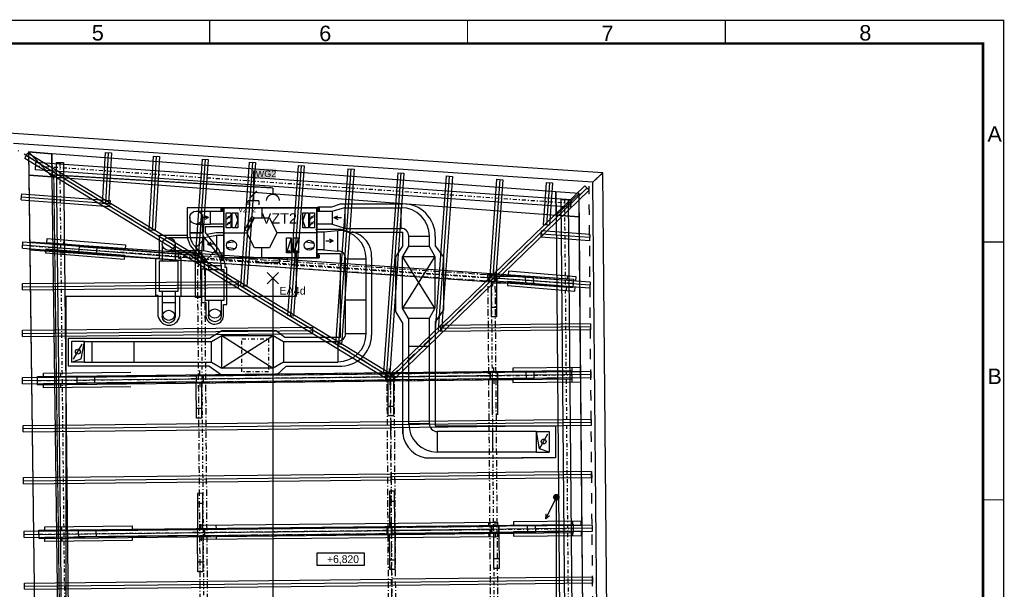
# Model space of a CAD drawing. Extents: x -12025 to 39812, y -28775 to 12.
# Tile 11 of 11: x 20714 to 39812, y -11036 to 12. Entities that reach past the tile are written whole.
import ezdxf
from ezdxf.enums import TextEntityAlignment as Align

# ---------------------------------------------------------------- set-up
doc = ezdxf.new("R2010")
doc.units = 0
doc.header["$MEASUREMENT"] = 0
for name, pattern in [('Telekomunikacni vodic', [9.25, 3, -0.75, 3, -0.75, 0.125, -0.75, 0.125, -0.75]), ('Čerchovaná', [450, 200, -117.5, 15, -117.5]), ('Čerchovaná M', [225, 125, -42.5, 15, -42.5]), ('Čerchovaná S', [175, 75, -42.5, 15, -42.5]), ('Čárkovaná M', [400, 200, -200])]:
    doc.linetypes.add(name, pattern=pattern)
for name, color, linetype in [('0 (Pozadí)', 254, 'Continuous'), ('OÚ Dukovany internet + tv + data', 192, 'Continuous'), ('OÚ Dukovany půdorys podklad půda', 7, 'Continuous'), ('OÚ Dukovany světla', 132, 'Continuous'), ('OÚ Dukovany zásuvky', 92, 'Continuous'), ('Ramecek', 7, 'Continuous'), ('Zakladni', 7, 'Continuous')]:
    doc.layers.add(name, color=color, linetype=linetype)
doc.styles.add('Agency FB', font='txt')
doc.styles.add('Arial', font='txt')
doc.styles.add('Arial_B', font='txt')

# ---------------------------------------------------------------- blocks, each defined once
blk = doc.blocks.new('Zásuvka (1)')
at = {"color": 0, "linetype": 'Continuous', "const_width": 25}
blk.add_lwpolyline([(0, 250), (0, 125)], dxfattribs=at)
for points in [[(-125, 0, -0.414214), (0, 125)], [(0, 125, -0.414214), (125, 0)]]:
    blk.add_lwpolyline(points, format="xyb", dxfattribs=at)
at = {"color": 0, "linetype": 'Continuous', "style": 'Arial'}
blk.add_text('VZT2', height=200, dxfattribs=at).set_placement((125, -442), align=Align.CENTER)
blk = doc.blocks.new('P_zarovkove_svitidlo (2)')
at = {"color": 0, "linetype": 'Continuous', "const_width": 25}
for points in [[(111, -111), (-111, 111)], [(-111, -111), (111, 111)]]:
    blk.add_lwpolyline(points, dxfattribs=at)
at = {"color": 0, "linetype": 'Continuous', "style": 'Arial'}
blk.add_text('EA4d', height=150, dxfattribs=at).set_placement((125, -320))
blk = doc.blocks.new('Stoupací vedení směrem nahoru (2)')
at = {"color": 0, "linetype": 'Continuous', "const_width": 25}
for points in [[(-211, -422), (0, 0)], [(-211, -422), (-198, -317)], [(-211, -422), (-132, -356)]]:
    blk.add_lwpolyline(points, dxfattribs=at)
at = {"color": 0, "linetype": 'Continuous'}
for points, const_width in [([(0, 53, 0.414214), (-53, 0)], 25), ([(-53, 0, 0.414214), (0, -53)], 25), ([(0, 26, 0.414214), (-26, 0)], 52.8), ([(-26, 0, 0.414214), (0, -26)], 52.8), ([(26, 0, 0.414214), (0, 26)], 52.8), ([(0, -26, 0.414214), (26, 0)], 52.8), ([(53, 0, 0.414214), (0, 53)], 25), ([(0, -53, 0.414214), (53, 0)], 25)]:
    blk.add_lwpolyline(points, format="xyb", dxfattribs=dict(at, const_width=const_width))
blk = doc.blocks.new('Telekomunikační zásuvka (1)')
at = {"color": 0, "linetype": 'Continuous', "const_width": 25}
for points in [[(0, -125), (0, 0)], [(-107, -204), (-107, -125)], [(107, -125), (-107, -125)], [(107, -204), (107, -125)]]:
    blk.add_lwpolyline(points, dxfattribs=at)
at = {"color": 0, "linetype": 'Continuous', "style": 'Arial'}
blk.add_text('VZT2', height=100, dxfattribs=at).set_placement((-125, -346), align=Align.CENTER)
blk = doc.blocks.new('(18)')
at = {"color": 7, "linetype": 'Continuous', "const_width": 25}
for points in [[(0, 0), (0, 460)], [(-60, -60), (65, 65)]]:
    blk.add_lwpolyline(points, dxfattribs=at)
at = {"layer": '0 (Pozadí)', "linetype": 'Continuous'}
blk.add_solid([(-15, 500), (439, 500), (-15, 296), (439, 296)], dxfattribs=at)
at = {"color": 7, "linetype": 'Continuous', "style": 'Arial_B'}
blk.add_text('-WG2', height=125, dxfattribs=at).set_placement((-15, 336))
blk = doc.blocks.new('(22)')
at = {"color": 1, "linetype": 'Continuous'}
for p, q in [((0, 0), (1208, 0)), ((175, -546), (1211, -546)), ((1211, -819), (1211, -546)), ((1840, -631), (1840, -816)), ((1074, -1024), (1211, -819)), ((1840, -816), (2001, -1033)), ((1074, -2088), (1074, -1024)), ((1833, -1022), (1203, -2022)), ((1833, -2022), (1203, -1022)), ((2001, -1033), (2001, -2054)), ((1211, -2311), (1074, -2088)), ((2001, -2054), (1837, -2291)), ((1837, -2291), (1837, -4306)), ((1211, -4463), (1211, -2311)), ((1837, -4306), (2138, -4306)), ((2138, -4306), (3511, -4306)), ((3511, -4306), (4175, -4306)), ((4175, -4306), (4175, -4926)), ((1641, -4925), (2155, -4926)), ((2155, -4926), (3547, -4926)), ((4175, -4926), (3519, -4926)), ((4175, -4926), (3519, -4926))]:
    blk.add_line(p, q, dxfattribs=at)
at = {"color": 5, "linetype": 'Continuous'}
for p, q in [((79, -75), (1176, -75)), ((1176, -475), (1176, -75)), ((79, -475), (1176, -475)), ((1326, -822), (1326, -625)), ((1326, -625), (1726, -625)), ((1726, -830), (1726, -625)), ((1321, -822), (1203, -1022)), ((1321, -822), (1721, -822)), ((1721, -822), (1833, -1022)), ((1203, -2022), (1203, -1022)), ((1203, -1022), (1833, -1022)), ((1833, -1022), (1833, -2022)), ((1833, -2022), (1203, -2022)), ((1321, -2222), (1203, -2022)), ((1833, -2022), (1721, -2222)), ((1721, -2222), (1321, -2222)), ((1326, -4265), (1326, -2222)), ((1726, -4279), (1726, -2214)), ((1726, -2765), (1326, -2765)), ((1726, -4265), (1326, -4265)), ((3802, -4415), (1876, -4415)), ((1876, -4415), (1876, -4815)), ((2953, -4415), (2953, -4815)), ((3802, -4815), (3802, -4415)), ((3802, -4415), (4052, -4415)), ((3862, -4753), (3802, -4415)), ((4052, -4415), (4052, -4815)), ((4052, -4815), (3862, -4753)), ((3802, -4815), (1876, -4815)), ((3802, -4815), (4052, -4815))]:
    blk.add_line(p, q, dxfattribs=at)
at = {"color": 6, "linetype": 'Continuous'}
blk.add_line((3861, -4754), (4025, -4463), dxfattribs=at)
blk.add_circle((3943, -4608), 46.9, dxfattribs=at)
at = {"color": 5, "linetype": 'Continuous'}
for centre, radius, start, end in [((1176, -625), 550, 0, 90), ((1176, -625), 550, 0, 90), ((1176, -625), 150, 0, 90), ((1176, -625), 150, 0, 90), ((1876, -4265), 550, 180, 270), ((1876, -4265), 150, 180, 270), ((1876, -4265), 150, 180, 270)]:
    blk.add_arc(centre, radius, start, end, dxfattribs=at)
at = {"color": 1, "linetype": 'Continuous'}
for centre, radius, start, end in [((1214, -626), 626, -0.4273, 90.5289), ((1737, -4404), 529, 173.5793, 259.5943)]:
    blk.add_arc(centre, radius, start, end, dxfattribs=at)

msp = doc.modelspace()

# ---------------------------------------------------------------- linework, layer by layer
at = {"layer": 'OÚ Dukovany internet + tv + data', "linetype": 'Telekomunikacni vodic', "ltscale": 100, "const_width": 25}
for points in [[(25250, -3375), (25250, -3228), (21375, -3000), (21500, -12625), (21125, -12570), (21125, -12928)], [(31125, -9303), (31125, -13750), (16375, -11875), (16250, -17219), (16250, -18500), (14625, -18500), (14625, -18250)]]:
    msp.add_lwpolyline(points, dxfattribs=at)
at = {"layer": 'OÚ Dukovany půdorys podklad půda', "color": 9, "linetype": 'Continuous'}
for p, q in [((20398, -2176), (32024, -2953)), ((31829, -3141), (20597, -2390)), ((20813, -2676), (20875, -2573)), ((20813, -2676), (20875, -2573)), ((20844, -2624), (27906, -6921)), ((20875, -2573), (27938, -6870)), ((20875, -2573), (27938, -6870)), ((22373, -2564), (22317, -3550)), ((22373, -2564), (22317, -3550)), ((22373, -2564), (22493, -2570)), ((22373, -2564), (22493, -2570)), ((22433, -2567), (22377, -3553)), ((22493, -2570), (22437, -3557)), ((22493, -2570), (22437, -3557)), ((23304, -2632), (23222, -4072)), ((23304, -2632), (23222, -4072)), ((23364, -2635), (23282, -4075)), ((23304, -2632), (23424, -2639)), ((23304, -2632), (23424, -2639)), ((23424, -2639), (23342, -4079)), ((23424, -2639), (23342, -4079)), ((20813, -2676), (27875, -6973)), ((20813, -2676), (27875, -6973)), ((21024, -2757), (21015, -2897)), ((31408, -3482), (21024, -2757)), ((21421, -2760), (21561, -2759)), ((21421, -2760), (21527, -12521)), ((21561, -2759), (21667, -12535)), ((24253, -2690), (24117, -4605)), ((24253, -2690), (24117, -4605)), ((24313, -2694), (24177, -4609)), ((24372, -2698), (24236, -4613)), ((24372, -2698), (24236, -4613)), ((24253, -2690), (24372, -2698)), ((24253, -2690), (24372, -2698)), ((25168, -2751), (24998, -5153)), ((25168, -2751), (24998, -5153)), ((25228, -2756), (25057, -5157)), ((25288, -2760), (25117, -5161)), ((25288, -2760), (25117, -5161)), ((25168, -2751), (25288, -2760)), ((25168, -2751), (25288, -2760)), ((26115, -2814), (25908, -5726)), ((26115, -2814), (25908, -5726)), ((26174, -2818), (25968, -5731)), ((26234, -2822), (26028, -5735)), ((26234, -2822), (26028, -5735)), ((26115, -2814), (26234, -2822)), ((26115, -2814), (26234, -2822)), ((31399, -3622), (21015, -2897)), ((27080, -2881), (26839, -6280)), ((27080, -2881), (26839, -6280)), ((27140, -2885), (26899, -6284)), ((27200, -2889), (26959, -6288)), ((27200, -2889), (26959, -6288)), ((27080, -2881), (27200, -2889)), ((27080, -2881), (27200, -2889)), ((28046, -2955), (27771, -6830)), ((28046, -2955), (27771, -6830)), ((28106, -2959), (27831, -6834)), ((28166, -2963), (27891, -6838)), ((28166, -2963), (27891, -6838)), ((28046, -2955), (28166, -2963)), ((28046, -2955), (28166, -2963)), ((28987, -3017), (28775, -6009)), ((28987, -3017), (28775, -6009)), ((29047, -3022), (28834, -6013)), ((29107, -3026), (28894, -6017)), ((29107, -3026), (28894, -6017)), ((28987, -3017), (29107, -3026)), ((28987, -3017), (29107, -3026)), ((32024, -2955), (31826, -3143)), ((32024, -2953), (31829, -3141)), ((32121, -13323), (32024, -2955)), ((31677, -3210), (27912, -6851)), ((31677, -3210), (27912, -6851)), ((29966, -3082), (29833, -4959)), ((29966, -3082), (29833, -4959)), ((30026, -3086), (29892, -4963)), ((30085, -3091), (29952, -4967)), ((30085, -3091), (29952, -4967)), ((29966, -3082), (30085, -3091)), ((29966, -3082), (30085, -3091)), ((30929, -3143), (30870, -3964)), ((30929, -3143), (30870, -3964)), ((30929, -3143), (31048, -3151)), ((30929, -3143), (31048, -3151)), ((30988, -3147), (30930, -3968)), ((31048, -3151), (30990, -3972)), ((31048, -3151), (30990, -3972)), ((31677, -3210), (31760, -3297)), ((31677, -3210), (31760, -3297)), ((31826, -3143), (31921, -13325)), ((20746, -3483), (20755, -3364)), ((20746, -3483), (20755, -3364)), ((20750, -3423), (22462, -3553)), ((20755, -3364), (22467, -3494)), ((20755, -3364), (22467, -3494)), ((31718, -3254), (27954, -6895)), ((31760, -3297), (27995, -6938)), ((31760, -3297), (27995, -6938)), ((20746, -3483), (22457, -3613)), ((20746, -3483), (22457, -3613)), ((22437, -3557), (22317, -3550)), ((22437, -3557), (22317, -3550)), ((22467, -3494), (22457, -3613)), ((22467, -3494), (22457, -3613)), ((31210, -3477), (31350, -3475)), ((31210, -3477), (31303, -13496)), ((31350, -3475), (31443, -13510)), ((31408, -3482), (31399, -3622)), ((30990, -3972), (30870, -3964)), ((30990, -3972), (30870, -3964)), ((23342, -4079), (23222, -4072)), ((23342, -4079), (23222, -4072)), ((30826, -4204), (30835, -4085)), ((30826, -4204), (30835, -4085)), ((31769, -4214), (30831, -4145)), ((31773, -4154), (30835, -4085)), ((31773, -4154), (30835, -4085)), ((31773, -4154), (31764, -4274)), ((31773, -4154), (31764, -4274)), ((20767, -4416), (20776, -4297)), ((20767, -4416), (20776, -4297)), ((20771, -4357), (24119, -4611)), ((20776, -4297), (24123, -4551)), ((20776, -4297), (24123, -4551)), ((20912, -4454), (20923, -4295)), ((20923, -4295), (31464, -5022)), ((21239, -4313), (21246, -4230)), ((22759, -4437), (21239, -4313)), ((21246, -4230), (22766, -4354)), ((21573, -4257), (21566, -4339)), ((21864, -4506), (21873, -4386)), ((21873, -4386), (24173, -4563)), ((22766, -4354), (22759, -4437)), ((22766, -4354), (22759, -4437)), ((31764, -4274), (30826, -4204)), ((31764, -4274), (30826, -4204)), ((20767, -4416), (24114, -4671)), ((20767, -4416), (24114, -4671)), ((20912, -4454), (31453, -5181)), ((21223, -4515), (21229, -4432)), ((22742, -4639), (21223, -4515)), ((21229, -4432), (22749, -4556)), ((21556, -4459), (21550, -4541)), ((24164, -4682), (21864, -4506)), ((22208, -4412), (22199, -4532)), ((22749, -4556), (22742, -4639)), ((22749, -4556), (22742, -4639)), ((24123, -4548), (24114, -4688)), ((24123, -4551), (24114, -4671)), ((24123, -4551), (24114, -4671)), ((24262, -4558), (24123, -4548)), ((24173, -4563), (24164, -4682)), ((24193, -4543), (24198, -4463)), ((24253, -4697), (24262, -4558)), ((24108, -4618), (24028, -4612)), ((24114, -4688), (24253, -4697)), ((24236, -4613), (24117, -4605)), ((24236, -4613), (24117, -4605)), ((24126, -5378), (24124, -4688)), ((24124, -4688), (24224, -4688)), ((24183, -4703), (24177, -4782)), ((24224, -4688), (24226, -5378)), ((24268, -4628), (24348, -4633)), ((29833, -4924), (29824, -5064)), ((29972, -4934), (29833, -4924)), ((29952, -4967), (29833, -4959)), ((29952, -4967), (29833, -4959)), ((29903, -4919), (29908, -4839)), ((29927, -5061), (29936, -4942)), ((29927, -5061), (29936, -4942)), ((31781, -5078), (29936, -4942)), ((31781, -5078), (29936, -4942)), ((29963, -5073), (29972, -4934)), ((30196, -4866), (30189, -4946)), ((30196, -4866), (30189, -4946)), ((30189, -4946), (31501, -5054)), ((31508, -4974), (30196, -4866)), ((31337, -4960), (31330, -5040)), ((20767, -5107), (24949, -5063)), ((20767, -5107), (24949, -5063)), ((20768, -5227), (20767, -5107)), ((20768, -5227), (20767, -5107)), ((20768, -5167), (24950, -5123)), ((24949, -5063), (24950, -5183)), ((24949, -5063), (24950, -5183)), ((25117, -5161), (24998, -5153)), ((25117, -5161), (24998, -5153)), ((29818, -4994), (29738, -4988)), ((29824, -5064), (29963, -5073)), ((29864, -5064), (29964, -5063)), ((29866, -5754), (29864, -5064)), ((29893, -5079), (29887, -5158)), ((31772, -5198), (29927, -5061)), ((31772, -5198), (29927, -5061)), ((31777, -5138), (29932, -5001)), ((29964, -5063), (29966, -5754)), ((30683, -4970), (29971, -4978)), ((29971, -4978), (29972, -5098)), ((29972, -5098), (30684, -5090)), ((29978, -5004), (30058, -5009)), ((30179, -5066), (30173, -5145)), ((30179, -5066), (30173, -5145)), ((30173, -5145), (31485, -5253)), ((31491, -5173), (30179, -5066)), ((30522, -4972), (30523, -5092)), ((30684, -5090), (30683, -4970)), ((31453, -5181), (31464, -5022)), ((31501, -5054), (31508, -4974)), ((31781, -5078), (31772, -5198)), ((31781, -5078), (31772, -5198)), ((20768, -5227), (24950, -5183)), ((20768, -5227), (24950, -5183)), ((24126, -5186), (24226, -5186)), ((31320, -5159), (31314, -5239)), ((31485, -5253), (31491, -5173)), ((24226, -5378), (24126, -5378)), ((26028, -5735), (25908, -5726)), ((26028, -5735), (25908, -5726)), ((29866, -5562), (29966, -5562)), ((31783, -5886), (28879, -5918)), ((31783, -5886), (28879, -5918)), ((28880, -6038), (28879, -5918)), ((28880, -6038), (28879, -5918)), ((29966, -5754), (29866, -5754)), ((31783, -5886), (31784, -6006)), ((31783, -5886), (31784, -6006)), ((20767, -6012), (26392, -5953)), ((20767, -6012), (26392, -5953)), ((20768, -6132), (20767, -6012)), ((20768, -6132), (20767, -6012)), ((20768, -6072), (26393, -6013)), ((20768, -6132), (26393, -6073)), ((20768, -6132), (26393, -6073)), ((26392, -5953), (26393, -6073)), ((26392, -5953), (26393, -6073)), ((31784, -5946), (28879, -5978)), ((31784, -6006), (28880, -6038)), ((31784, -6006), (28880, -6038)), ((26959, -6288), (26839, -6280)), ((26959, -6288), (26839, -6280)), ((20771, -6929), (27904, -6854)), ((20771, -6929), (27904, -6854)), ((21061, -6907), (31427, -6795)), ((21176, -6842), (22870, -6825)), ((21177, -6925), (21176, -6842)), ((21504, -6839), (21505, -6921)), ((24207, -6873), (24206, -6793)), ((27891, -6838), (27771, -6830)), ((27891, -6838), (27771, -6830)), ((27961, -6843), (27821, -6844)), ((27821, -6844), (27822, -6984)), ((27938, -6870), (27875, -6973)), ((27938, -6870), (27875, -6973)), ((27890, -6833), (27890, -6753)), ((31790, -6811), (27904, -6855)), ((31790, -6811), (27904, -6855)), ((27904, -6854), (27905, -6974)), ((27904, -6854), (27905, -6974)), ((27905, -6975), (27904, -6855)), ((27905, -6975), (27904, -6855)), ((31791, -6871), (27904, -6915)), ((27995, -6938), (27912, -6851)), ((27995, -6938), (27912, -6851)), ((27962, -6983), (27961, -6843)), ((29980, -6821), (29840, -6822)), ((29840, -6822), (29842, -6962)), ((29910, -6811), (29909, -6731)), ((29982, -6961), (29980, -6821)), ((30694, -6823), (29982, -6831)), ((29982, -6831), (29984, -6951)), ((31594, -6731), (30278, -6744)), ((30278, -6744), (30279, -6824)), ((30278, -6744), (30279, -6824)), ((30279, -6824), (31595, -6811)), ((30533, -6825), (30535, -6945)), ((30696, -6943), (30694, -6823)), ((31423, -6732), (31423, -6812)), ((31428, -6955), (31427, -6795)), ((31595, -6811), (31594, -6731)), ((31790, -6811), (31792, -6931)), ((31790, -6811), (31792, -6931)), ((20772, -7049), (20771, -6929)), ((20772, -7049), (20771, -6929)), ((20772, -6989), (27904, -6914)), ((20772, -7049), (27905, -6974)), ((20772, -7049), (27905, -6974)), ((21062, -7067), (21061, -6907)), ((21062, -7067), (31428, -6955)), ((22871, -6908), (21177, -6925)), ((21178, -7045), (22872, -7028)), ((21179, -7127), (21178, -7045)), ((21506, -7041), (21507, -7124)), ((21831, -6919), (24137, -6894)), ((21832, -7039), (21831, -6919)), ((24139, -7014), (21832, -7039)), ((22167, -6915), (22168, -7035)), ((24128, -6954), (24048, -6955)), ((24277, -6882), (24137, -6884)), ((24137, -6884), (24139, -7024)), ((24137, -6894), (24139, -7014)), ((24138, -7024), (24238, -7023)), ((24141, -7714), (24138, -7024)), ((24139, -7024), (24279, -7022)), ((24209, -7033), (24210, -7113)), ((24238, -7023), (24241, -7714)), ((24279, -7022), (24277, -6882)), ((24288, -6952), (24368, -6951)), ((27811, -6914), (27731, -6915)), ((27822, -6984), (27962, -6983)), ((27864, -7673), (27862, -6983)), ((27862, -6983), (27962, -6983)), ((27892, -6993), (27893, -7073)), ((31792, -6931), (27905, -6975)), ((31792, -6931), (27905, -6975)), ((27962, -6983), (27964, -7673)), ((27971, -6912), (28051, -6912)), ((29831, -6892), (29751, -6893)), ((29842, -6962), (29982, -6961)), ((29884, -7652), (29882, -6961)), ((29882, -6961), (29982, -6961)), ((29912, -6971), (29913, -7051)), ((29982, -6961), (29984, -7651)), ((29984, -6951), (30696, -6943)), ((29991, -6891), (30071, -6890)), ((31596, -6931), (30280, -6944)), ((30280, -6944), (30281, -7024)), ((30280, -6944), (30281, -7024)), ((30281, -7024), (31597, -7011)), ((31425, -6932), (31425, -7012)), ((31597, -7011), (31596, -6931)), ((22873, -7111), (21179, -7127)), ((24140, -7522), (24240, -7522)), ((27864, -7481), (27964, -7481)), ((20780, -7859), (27912, -7784)), ((20780, -7859), (27912, -7784)), ((24241, -7714), (24141, -7714)), ((27964, -7673), (27864, -7673)), ((31799, -7741), (27912, -7785)), ((31799, -7741), (27912, -7785)), ((27912, -7784), (27914, -7904)), ((27912, -7784), (27914, -7904)), ((27914, -7905), (27912, -7785)), ((27914, -7905), (27912, -7785)), ((31800, -7801), (27913, -7845)), ((31799, -7741), (31800, -7861)), ((31799, -7741), (31800, -7861)), ((20780, -7919), (27913, -7844)), ((20781, -7979), (20780, -7859)), ((20781, -7979), (20780, -7859)), ((20781, -7979), (27914, -7904)), ((20781, -7979), (27914, -7904)), ((31800, -7861), (27914, -7905)), ((31800, -7861), (27914, -7905)), ((31808, -8751), (27921, -8795)), ((31808, -8751), (27921, -8795)), ((31808, -8751), (31810, -8871)), ((31808, -8751), (31810, -8871)), ((20789, -8869), (27921, -8794)), ((20789, -8869), (27921, -8794)), ((20790, -8989), (20789, -8869)), ((20790, -8989), (20789, -8869)), ((20790, -8929), (27922, -8854)), ((20790, -8989), (27923, -8914)), ((20790, -8989), (27923, -8914)), ((27921, -8794), (27923, -8914)), ((27921, -8794), (27923, -8914)), ((27923, -8915), (27921, -8795)), ((27923, -8915), (27921, -8795)), ((31809, -8811), (27922, -8855)), ((31810, -8871), (27923, -8915)), ((31810, -8871), (27923, -8915)), ((27886, -9135), (27889, -9825)), ((27986, -9135), (27886, -9135)), ((27989, -9825), (27986, -9135)), ((24264, -9174), (24164, -9175)), ((24164, -9175), (24164, -9865)), ((24264, -9865), (24264, -9174)), ((27887, -9327), (27987, -9327)), ((24164, -9367), (24264, -9367)), ((24208, -9793), (29979, -9736)), ((27918, -9814), (27917, -9734)), ((29808, -9738), (29809, -9818)), ((29937, -9792), (29937, -9712)), ((29979, -9736), (29980, -9816)), ((31607, -9711), (30291, -9724)), ((30291, -9724), (30292, -9804)), ((30291, -9724), (30292, -9804)), ((31436, -9713), (31437, -9793)), ((31608, -9791), (31607, -9711)), ((20798, -9910), (27918, -9835)), ((20798, -9910), (27918, -9835)), ((20800, -10030), (20798, -9910)), ((20800, -10030), (20798, -9910)), ((20799, -9970), (27918, -9895)), ((21088, -9888), (31454, -9776)), ((21090, -10048), (21088, -9888)), ((21199, -9822), (22893, -9806)), ((21199, -9905), (21199, -9822)), ((22894, -9888), (21199, -9905)), ((21527, -9819), (21527, -9902)), ((21858, -9900), (24164, -9875)), ((21859, -10020), (21858, -9900)), ((22194, -9896), (22195, -10016)), ((22893, -9806), (22894, -9888)), ((22893, -9806), (22894, -9888)), ((24304, -9863), (24164, -9865)), ((24164, -9865), (24166, -10005)), ((24164, -9865), (24264, -9865)), ((24164, -9875), (24166, -9995)), ((24209, -9873), (24208, -9793)), ((29980, -9816), (24209, -9873)), ((24234, -9854), (24233, -9774)), ((24306, -10003), (24304, -9863)), ((24522, -9790), (24523, -9870)), ((27838, -9895), (27758, -9896)), ((27988, -9823), (27848, -9825)), ((27848, -9825), (27849, -9965)), ((27889, -9825), (27989, -9825)), ((27918, -9835), (27919, -9955)), ((27918, -9835), (27919, -9955)), ((31818, -9792), (27940, -9835)), ((31818, -9792), (27940, -9835)), ((27942, -9955), (27940, -9835)), ((27942, -9955), (27940, -9835)), ((31818, -9852), (27941, -9895)), ((31819, -9912), (27942, -9955)), ((31819, -9912), (27942, -9955)), ((27989, -9963), (27988, -9823)), ((27998, -9893), (28078, -9892)), ((29858, -9873), (29778, -9874)), ((30008, -9801), (29868, -9803)), ((29868, -9803), (29869, -9943)), ((30009, -9941), (30008, -9801)), ((30721, -9804), (30009, -9811)), ((30009, -9811), (30011, -9931)), ((30011, -9931), (30723, -9924)), ((30018, -9871), (30098, -9870)), ((30292, -9804), (31608, -9791)), ((31609, -9911), (30293, -9924)), ((30293, -9924), (30294, -10004)), ((30293, -9924), (30294, -10004)), ((30560, -9805), (30562, -9925)), ((30723, -9924), (30721, -9804)), ((31438, -9913), (31439, -9993)), ((31456, -9936), (31454, -9776)), ((31610, -9991), (31609, -9911)), ((31818, -9792), (31819, -9912)), ((31818, -9792), (31819, -9912)), ((20800, -10030), (27919, -9955)), ((20800, -10030), (27919, -9955)), ((21090, -10048), (31456, -9936)), ((21201, -10025), (22895, -10008)), ((21201, -10108), (21201, -10025)), ((22896, -10091), (21201, -10108)), ((21529, -10022), (21529, -10104)), ((24166, -9995), (21859, -10020)), ((22895, -10008), (22896, -10091)), ((22895, -10008), (22896, -10091)), ((24155, -9935), (24075, -9936)), ((24168, -10695), (24165, -10004)), ((24165, -10004), (24265, -10004)), ((24166, -10005), (24306, -10003)), ((24210, -9993), (29981, -9936)), ((24211, -10073), (24210, -9993)), ((29982, -10016), (24211, -10073)), ((24236, -10014), (24237, -10094)), ((24265, -10004), (24268, -10694)), ((24315, -9933), (24395, -9932)), ((24524, -9990), (24525, -10070)), ((27849, -9965), (27989, -9963)), ((27889, -9964), (27989, -9963)), ((27892, -10654), (27889, -9964)), ((27919, -9974), (27920, -10054)), ((27989, -9963), (27992, -10654)), ((29810, -9938), (29811, -10018)), ((29869, -9943), (30009, -9941)), ((29909, -9942), (30009, -9941)), ((29912, -10632), (29909, -9942)), ((29939, -9952), (29940, -10032)), ((29981, -9936), (29982, -10016)), ((30009, -9941), (30012, -10632)), ((30294, -10004), (31610, -9991)), ((24167, -10503), (24267, -10502)), ((27891, -10462), (27991, -10462)), ((29911, -10440), (30011, -10440)), ((24268, -10694), (24168, -10695)), ((27992, -10654), (27892, -10654)), ((30012, -10632), (29912, -10632)), ((20808, -10916), (27920, -10841)), ((20808, -10916), (27920, -10841)), ((27920, -10841), (27921, -10961)), ((27920, -10841), (27921, -10961)), ((31827, -10798), (27940, -10841)), ((31827, -10798), (27940, -10841)), ((27941, -10961), (27940, -10841)), ((27941, -10961), (27940, -10841)), ((31828, -10858), (27941, -10901)), ((31827, -10798), (31828, -10918)), ((31827, -10798), (31828, -10918)), ((20808, -10976), (27921, -10901)), ((20809, -11036), (20808, -10916)), ((20809, -11036), (20808, -10916)), ((20809, -11036), (27921, -10961)), ((20809, -11036), (27921, -10961)), ((31828, -10918), (27941, -10961)), ((31828, -10918), (27941, -10961))]:
    msp.add_line(p, q, dxfattribs=at)
at = {"layer": 'OÚ Dukovany půdorys podklad půda', "color": 7, "linetype": 'Čerchovaná'}
for p, q in [((27891, -6913), (20673, -2520)), ((27906, -6921), (31760, -3214)), ((27970, -17067), (27906, -6921))]:
    msp.add_line(p, q, dxfattribs=at)
at = {"layer": 'OÚ Dukovany půdorys podklad půda', "color": 7, "linetype": 'Continuous'}
for p, q in [((20887, -2553), (21344, -3038)), ((21338, -2587), (20887, -2553)), ((21344, -3038), (20887, -2553)), ((20887, -2553), (20893, -3004)), ((20887, -2553), (21338, -2587)), ((20887, -2553), (21015, -12254)), ((31114, -3324), (21338, -2587)), ((21338, -2587), (21344, -3038)), ((31114, -3324), (21338, -2587)), ((21344, -3038), (21338, -2587)), ((20893, -3004), (21015, -12254)), ((21344, -3038), (20893, -3004)), ((20893, -3004), (21344, -3038)), ((21344, -3038), (31118, -3776)), ((21344, -3038), (31118, -3776)), ((21466, -12300), (21344, -3038)), ((21470, -12602), (21344, -3038)), ((31114, -3324), (31118, -3776)), ((31565, -3358), (31114, -3324)), ((31565, -3358), (31114, -3324)), ((31118, -3776), (31114, -3324)), ((31118, -3776), (31565, -3358)), ((31565, -3358), (31118, -3776)), ((31569, -3810), (31565, -3358)), ((31652, -13321), (31565, -3358)), ((31118, -3776), (31569, -3810)), ((31118, -3776), (31202, -13325)), ((31569, -3810), (31118, -3776)), ((31118, -3776), (31202, -13325)), ((31652, -13321), (31569, -3810)), ((26486, -10328), (27398, -10328)), ((26486, -10575), (26486, -10328)), ((27398, -10328), (27398, -10575)), ((27398, -10575), (26486, -10575))]:
    msp.add_line(p, q, dxfattribs=at)
at = {"layer": 'OÚ Dukovany půdorys podklad půda', "color": 9, "linetype": 'Čerchovaná S'}
for p, q in [((31403, -3552), (21019, -2827)), ((21491, -2760), (21599, -12708)), ((31280, -3476), (31377, -13862)), ((20917, -4374), (31458, -5101)), ((24229, -4599), (24309, -14516)), ((24249, -4627), (29824, -4994)), ((29861, -4928), (29946, -15294)), ((21062, -6987), (31428, -6875)), ((27904, -6833), (27971, -17149)), ((24279, -6952), (27812, -6913)), ((27971, -6912), (29841, -6892)), ((21089, -9968), (31455, -9856)), ((24306, -9932), (27839, -9894)), ((27998, -9893), (29868, -9873))]:
    msp.add_line(p, q, dxfattribs=at)
at = {"layer": 'OÚ Dukovany půdorys podklad půda', "color": 7, "linetype": 'Čárkovaná M'}
msp.add_line((31848, -13372), (31760, -3214), dxfattribs=at)
at = {"layer": 'OÚ Dukovany půdorys podklad půda', "color": 1, "linetype": 'Continuous'}
for p, q in [((26500, -3616), (26766, -3616)), ((26766, -3616), (26939, -3557)), ((24624, -3636), (23962, -3636)), ((23962, -3636), (23962, -4212)), ((24378, -3826), (24306, -3790)), ((24378, -3826), (24306, -3790)), ((24378, -3826), (24306, -3790)), ((26810, -3826), (26882, -3790)), ((24378, -3826), (24234, -3826)), ((24378, -3826), (24234, -3826)), ((24378, -3826), (24234, -3826)), ((24378, -3826), (24306, -3862)), ((24378, -3826), (24306, -3862)), ((24378, -3826), (24306, -3862)), ((24674, -4007), (24314, -4007)), ((24314, -4007), (24314, -4116)), ((26810, -3826), (26954, -3826)), ((26810, -3826), (26882, -3862)), ((23423, -4613), (23423, -4166)), ((23423, -4166), (23961, -4166)), ((24314, -4116), (24568, -4443)), ((24523, -4122), (24342, -4155)), ((24677, -4122), (24523, -4122)), ((26455, -4049), (26951, -4049)), ((26951, -4049), (27114, -4103)), ((23962, -4212), (24022, -4369)), ((24022, -4369), (24295, -4690)), ((24354, -4339), (24426, -4303)), ((24354, -4339), (24426, -4303)), ((24354, -4339), (24426, -4303)), ((24498, -4339), (24354, -4339)), ((24354, -4339), (24426, -4375)), ((24498, -4339), (24354, -4339)), ((24354, -4339), (24426, -4375)), ((24498, -4339), (24354, -4339)), ((24354, -4339), (24426, -4375)), ((26650, -4279), (26794, -4279)), ((26794, -4279), (26722, -4243)), ((26794, -4279), (26722, -4315)), ((24134, -4504), (23795, -4504)), ((23795, -4504), (23795, -4610)), ((24568, -4443), (24661, -4607)), ((26939, -4529), (26494, -4529)), ((26939, -6148), (26939, -4529)), ((23354, -5340), (23354, -4613)), ((23354, -4613), (23423, -4613)), ((23795, -4610), (23840, -4610)), ((23840, -4610), (23840, -5355)), ((24295, -4690), (24295, -4828)), ((24661, -4607), (24696, -4732)), ((24696, -4732), (24696, -4796)), ((27539, -4591), (27539, -6108)), ((24295, -4824), (24244, -4824)), ((24244, -4824), (24244, -5474)), ((24731, -4796), (24696, -4796)), ((24731, -5513), (24731, -4796)), ((23403, -5340), (23354, -5340)), ((23403, -5745), (23403, -5340)), ((23840, -5355), (23816, -5355)), ((23816, -5355), (23816, -5740)), ((24244, -5474), (24325, -5474)), ((24325, -5474), (24325, -5735)), ((24670, -5731), (24670, -5513)), ((24670, -5513), (24731, -5513)), ((24397, -6164), (24633, -6017)), ((24633, -6017), (25689, -6017)), ((25689, -6017), (25858, -6148)), ((21656, -6164), (24397, -6164)), ((21656, -6164), (21656, -6704)), ((24633, -6745), (25633, -6115)), ((24633, -6115), (25633, -6745)), ((25858, -6148), (26939, -6148)), ((21656, -6704), (24381, -6704)), ((24381, -6704), (24629, -6877)), ((25699, -6877), (25884, -6710)), ((25884, -6710), (26849, -6710)), ((26849, -6710), (26903, -6707)), ((24629, -6877), (25699, -6877))]:
    msp.add_line(p, q, dxfattribs=at)
at = {"layer": 'OÚ Dukovany půdorys podklad půda', "color": 6, "linetype": 'Continuous'}
for p, q in [((24137, -3701), (24415, -3701)), ((24624, -3636), (24674, -3636)), ((24662, -3636), (24624, -3636)), ((24662, -3686), (24624, -3686)), ((24624, -3686), (24674, -3686)), ((24674, -3636), (24662, -3636)), ((24674, -3686), (24662, -3686)), ((24674, -3636), (24674, -3636)), ((24674, -3686), (24674, -3686)), ((24801, -3784), (24729, -3856)), ((24891, -3733), (24945, -3878)), ((25413, -3636), (25413, -3830)), ((26259, -3733), (26205, -3878)), ((26421, -3784), (26349, -3856)), ((26476, -3636), (26488, -3636)), ((26526, -3636), (26476, -3636)), ((26476, -3636), (26476, -3636)), ((26476, -3686), (26488, -3686)), ((26526, -3686), (26476, -3686)), ((26476, -3686), (26476, -3686)), ((26488, -3636), (26526, -3636)), ((26488, -3686), (26526, -3686)), ((24013, -3823), (24013, -4123)), ((24137, -3951), (24415, -3951)), ((24263, -4123), (24263, -3823)), ((24801, -3900), (24729, -3972)), ((24891, -4024), (24945, -3878)), ((25171, -3989), (25118, -4006)), ((25122, -4121), (25268, -3830)), ((25224, -3886), (25171, -3903)), ((25268, -3830), (25413, -3830)), ((25413, -3830), (25559, -3830)), ((25559, -3830), (25704, -4121)), ((26259, -4024), (26205, -3878)), ((26421, -3900), (26349, -3972)), ((24263, -4123), (24013, -4123)), ((24013, -4123), (24263, -4123)), ((24675, -4121), (25122, -4121)), ((25268, -4412), (25122, -4121)), ((25704, -4121), (25559, -4412)), ((26475, -4121), (25704, -4121)), ((26615, -4104), (26886, -4074)), ((26886, -4474), (26886, -4074)), ((24131, -4406), (24307, -4229)), ((24307, -4229), (24506, -4473)), ((24889, -4294), (24734, -4320)), ((25980, -4218), (25890, -4509)), ((26124, -4218), (26034, -4509)), ((26262, -4294), (26417, -4320)), ((24131, -4406), (24330, -4650)), ((24330, -4650), (24506, -4473)), ((24662, -4556), (24624, -4556)), ((24624, -4556), (24674, -4556)), ((24674, -4556), (24662, -4556)), ((24674, -4556), (24674, -4556)), ((24889, -4432), (24734, -4406)), ((25559, -4412), (25268, -4412)), ((25413, -4606), (25413, -4412)), ((25948, -4482), (25923, -4482)), ((25935, -4469), (25935, -4494)), ((26092, -4482), (26067, -4482)), ((26262, -4432), (26417, -4406)), ((26476, -4556), (26476, -4556)), ((26526, -4556), (26476, -4556)), ((26476, -4556), (26488, -4556)), ((26488, -4556), (26526, -4556)), ((26615, -4454), (26886, -4474)), ((24374, -4756), (24374, -4834)), ((24374, -4756), (24624, -4756)), ((24662, -4606), (24624, -4606)), ((24624, -4606), (24674, -4606)), ((24624, -4756), (24624, -4834)), ((24674, -4606), (24662, -4606)), ((24674, -4606), (24674, -4606)), ((24730, -4606), (24730, -4656)), ((25900, -4606), (25900, -4656)), ((26526, -4606), (26476, -4606)), ((26476, -4606), (26476, -4606)), ((26476, -4606), (26488, -4606)), ((26488, -4606), (26526, -4606)), ((27036, -6074), (27036, -4624)), ((27036, -4624), (27436, -4624)), ((27436, -6074), (27436, -4624)), ((24320, -5434), (24320, -4834)), ((24320, -4834), (24675, -4834)), ((24675, -4834), (24675, -5434)), ((24675, -5434), (24320, -5434)), ((24374, -5434), (24374, -5736)), ((24624, -5434), (24624, -5736)), ((27036, -5418), (27436, -5418)), ((27036, -6074), (27436, -6074)), ((21719, -6227), (21719, -6627)), ((21969, -6227), (21719, -6227)), ((21760, -6573), (21924, -6282)), ((21909, -6565), (21969, -6227)), ((21969, -6627), (21969, -6227)), ((21969, -6227), (24433, -6227)), ((22119, -6627), (22119, -6227)), ((22933, -6627), (22933, -6227)), ((24433, -6227), (24633, -6115)), ((24433, -6627), (24433, -6227)), ((24633, -6745), (24633, -6115)), ((24633, -6115), (25633, -6115)), ((25633, -6115), (25633, -6745)), ((25633, -6115), (25833, -6227)), ((25833, -6227), (26886, -6227)), ((25833, -6227), (25833, -6627)), ((26886, -6227), (26886, -6627)), ((21719, -6627), (21909, -6565)), ((21969, -6627), (21719, -6627)), ((21969, -6627), (24433, -6627)), ((24433, -6627), (24633, -6745)), ((25833, -6627), (25633, -6745)), ((25833, -6627), (26886, -6627)), ((25633, -6745), (24633, -6745))]:
    msp.add_line(p, q, dxfattribs=at)
at = {"layer": 'OÚ Dukovany půdorys podklad půda', "color": 5, "linetype": 'Continuous'}
for p, q in [((26775, -3701), (27018, -3632)), ((27018, -3632), (27018, -4032)), ((26775, -3951), (27018, -4032)), ((24284, -4214), (24535, -4164)), ((23479, -4346), (23479, -4662)), ((23608, -4214), (24284, -4214)), ((23729, -4339), (23729, -4662)), ((24284, -4464), (24284, -4214)), ((23608, -4464), (24284, -4464)), ((24284, -4464), (24535, -4514)), ((26079, -4509), (26079, -5358)), ((23425, -5262), (23425, -4662)), ((23425, -4662), (23780, -4662)), ((23780, -4662), (23780, -5262)), ((23780, -5262), (23425, -5262)), ((23479, -5262), (23479, -5753)), ((23729, -5262), (23729, -5756)), ((26079, -5358), (21611, -5358)), ((21611, -5358), (21611, -12760)), ((23729, -5480), (23479, -5480))]:
    msp.add_line(p, q, dxfattribs=at)
at = {"layer": 'OÚ Dukovany půdorys podklad půda', "color": 9, "linetype": 'Čerchovaná M'}
for p, q in [((24245, -4687), (24253, -4567)), ((24253, -4567), (29828, -4934)), ((24159, -4599), (24299, -4598)), ((24159, -4599), (24239, -14516)), ((24245, -4687), (29820, -5054)), ((24299, -4598), (24379, -14515)), ((29791, -4929), (29931, -4928)), ((29791, -4929), (29876, -15295)), ((29820, -5054), (29828, -4934)), ((29931, -4928), (30016, -15294)), ((24278, -6892), (27811, -6853)), ((27813, -6973), (27811, -6853)), ((27834, -6834), (27974, -6833)), ((27834, -6834), (27901, -17150)), ((27971, -6852), (29841, -6832)), ((27972, -6972), (27971, -6852)), ((27974, -6833), (28041, -17149)), ((29842, -6952), (29841, -6832)), ((24279, -7012), (24278, -6892)), ((24279, -7012), (27813, -6973)), ((27972, -6972), (29842, -6952)), ((24305, -9872), (27839, -9834)), ((24306, -9992), (24305, -9872)), ((27840, -9954), (27839, -9834)), ((27998, -9833), (29868, -9813)), ((27999, -9953), (27998, -9833)), ((29869, -9933), (29868, -9813)), ((24306, -9992), (27840, -9954)), ((27999, -9953), (29869, -9933))]:
    msp.add_line(p, q, dxfattribs=at)
at = {"layer": 'OÚ Dukovany půdorys podklad půda', "color": 7, "linetype": 'Čerchovaná S'}
for p, q in [((25026, -6175), (25541, -6175)), ((25026, -6815), (25026, -6175)), ((25541, -6175), (25541, -6815)), ((25541, -6815), (25026, -6815))]:
    msp.add_line(p, q, dxfattribs=at)
at = {"layer": 'OÚ Dukovany půdorys podklad půda', "color": 6, "linetype": 'Continuous'}
for points in [[(24675, -3951), (24415, -3951), (24415, -3701), (24675, -3701)], [(24624, -3686), (24624, -3636), (24674, -3636), (24674, -3686)], [(24674, -3686), (24674, -3686), (24674, -3636)], [(26475, -3636), (26475, -4606), (24675, -4606), (24675, -3636)], [(26475, -3636), (26475, -4606), (24675, -4606), (24675, -3636)], [(24675, -4606), (24675, -3636), (24675, -3636), (24675, -4606)], [(26475, -3636), (24675, -3636), (24675, -3636), (26475, -3636)], [(24810, -3733), (24810, -4024), (24720, -4024), (24720, -3733)], [(24837, -4024), (24837, -3733), (24945, -3733), (24945, -4024)], [(25259, -3827), (25127, -4087), (25083, -4065), (25215, -3805)], [(26313, -3733), (26313, -4024), (26205, -4024), (26205, -3733)], [(26430, -3733), (26430, -4024), (26340, -4024), (26340, -3733)], [(26475, -3636), (26475, -4606), (26475, -4606), (26475, -3636)], [(26526, -3636), (26526, -3686), (26476, -3686), (26476, -3636)], [(26476, -3636), (26476, -3636), (26476, -3686)], [(26475, -4104), (26615, -4104), (26615, -4454), (26475, -4454)], [(25980, -4218), (25980, -4509), (25890, -4509), (25890, -4218)], [(26124, -4218), (26124, -4509), (26034, -4509), (26034, -4218)], [(24624, -4606), (24624, -4556), (24674, -4556), (24674, -4606)], [(24674, -4606), (24674, -4606), (24674, -4556)], [(26526, -4556), (26526, -4606), (26476, -4606), (26476, -4556)], [(26476, -4556), (26476, -4556), (26476, -4606)], [(26475, -4606), (24675, -4606), (24675, -4606), (26475, -4606)], [(25750, -4606), (25750, -4706), (25300, -4706), (25300, -4606)]]:
    msp.add_lwpolyline(points, close=True, dxfattribs=at)
at = {"layer": 'OÚ Dukovany půdorys podklad půda', "color": 5, "linetype": 'Continuous'}
for points in [[(26475, -3701), (26775, -3701), (26775, -3951), (26475, -3951)], [(24675, -4514), (24535, -4514), (24535, -4164), (24675, -4164)]]:
    msp.add_lwpolyline(points, close=True, dxfattribs=at)
at = {"layer": 'OÚ Dukovany půdorys podklad půda', "color": 6, "linetype": 'Continuous'}
for centre, radius in [((24138, -3826), 125), ((24649, -3661), 5), ((24765, -3820), 13), ((26385, -3820), 13), ((26501, -3661), 5), ((24765, -3936), 13), ((25145, -3998), 7), ((25197, -3894), 7), ((26385, -3936), 13), ((24821, -4363), 97), ((26330, -4363), 97), ((24649, -4581), 5), ((25935, -4482), 18), ((26079, -4482), 18), ((26501, -4581), 5), ((24499, -5723), 125), ((21842, -6427), 46.9)]:
    msp.add_circle(centre, radius, dxfattribs=at)
at = {"layer": 'OÚ Dukovany půdorys podklad půda', "color": 5, "linetype": 'Continuous'}
for centre in [(23604, -4339), (23604, -5747)]:
    msp.add_circle(centre, 125, dxfattribs=at)
for centre, radius, start, end in [((24137, -3701), 0.5, 90, 180), ((24137, -3950), 0.5, 180, 270), ((24265, -3950), 0.5, 180, 270), ((23604, -5689), 125, -166.5903, 3.9221)]:
    msp.add_arc(centre, radius, start, end, dxfattribs=at)
at = {"layer": 'OÚ Dukovany půdorys podklad půda', "color": 6, "linetype": 'Continuous'}
for centre, radius, start, end in [((24413, -4123), 400, 180, 225), ((24413, -4123), 150, 180, 225), ((26886, -4624), 550, 0, 90), ((24224, -4756), 400, 0, 45), ((26886, -4624), 150, 0, 90), ((24224, -4756), 150, 0, 45), ((24499, -5648), 125, -162.5137, -17.4863), ((26886, -6074), 150, -90, 0), ((26886, -6074), 550, -90, 0)]:
    msp.add_arc(centre, radius, start, end, dxfattribs=at)
at = {"layer": 'OÚ Dukovany půdorys podklad půda', "color": 1, "linetype": 'Continuous'}
for centre, radius, start, end in [((27068, -4566), 472, -3.028, 78.6129), ((23609, -5704), 210, -168.937, -9.8557), ((24497, -5720), 173, -174.9595, -3.8331), ((26933, -6102), 606, -92.8427, -0.5545)]:
    msp.add_arc(centre, radius, start, end, dxfattribs=at)
at = {"layer": 'OÚ Dukovany světla', "linetype": 'Continuous', "const_width": 25}
msp.add_lwpolyline([(25625, -12250), (25625, -9500), (25625, -5000)], dxfattribs=at)
at = {"layer": 'OÚ Dukovany zásuvky', "linetype": 'Continuous', "const_width": 25}
msp.add_lwpolyline([(25625, -3250), (21375, -3000), (21500, -12625), (17250, -12000)], dxfattribs=at)
at = {"layer": 'Ramecek', "color": 7, "linetype": 'Continuous'}
for points, const_width in [([(0, -28600), (39800, -28600), (39800, 0), (0, 0)], 25), ([(400, -28150), (39400, -28150), (39400, -450), (400, -450)], 50)]:
    msp.add_lwpolyline(points, close=True, dxfattribs=dict(at, const_width=const_width))
at = {"layer": 'Ramecek', "color": 7, "linetype": 'Continuous', "const_width": 25}
for points in [[(34400, -3), (34400, -448)], [(24400, -460), (24400, -15)], [(29400, -15), (29400, -460)], [(39800, -4300), (39400, -4300)], [(39800, -9300), (39400, -9300)]]:
    msp.add_lwpolyline(points, dxfattribs=at)

# ---------------------------------------------------------------- block references
at = {"layer": 'OÚ Dukovany internet + tv + data', "linetype": 'Continuous'}
for name, p in [('Telekomunikační zásuvka (1)', (25250, -3375)), ('Stoupací vedení směrem nahoru (2)', (31125, -9250))]:
    msp.add_blockref(name, p, dxfattribs=at)
at = {"layer": 'OÚ Dukovany půdorys podklad půda', "color": 5, "linetype": 'Continuous'}
msp.add_blockref('(22)', (26935, -3560), dxfattribs=at)
at = {"layer": 'OÚ Dukovany světla', "linetype": 'Continuous'}
msp.add_blockref('P_zarovkove_svitidlo (2)', (25625, -5000), dxfattribs=at)
at = {"layer": 'OÚ Dukovany zásuvky', "linetype": 'Continuous'}
msp.add_blockref('Zásuvka (1)', (25625, -3500), dxfattribs=at)
at = {"layer": 'Zakladni', "color": 7, "linetype": 'Continuous'}
msp.add_blockref('(18)', (25250, -3375), dxfattribs=at)

# ---------------------------------------------------------------- texts
at = {"layer": 'OÚ Dukovany půdorys podklad půda', "color": 7, "linetype": 'Continuous', "style": 'Agency FB'}
msp.add_text('+6,820', height=150, dxfattribs=at).set_placement((26676, -10526))
at = {"layer": 'Ramecek', "color": 7, "linetype": 'Continuous', "style": 'Arial'}
for s, p in [('5', (22113, -392)), ('6', (26525, -404)), ('7', (32000, -404)), ('8', (37000, -392)), ('A', (39485, -2355)), ('B', (39485, -7055))]:
    msp.add_text(s, height=300, dxfattribs=at).set_placement(p)

doc.saveas('drawing.dxf')
